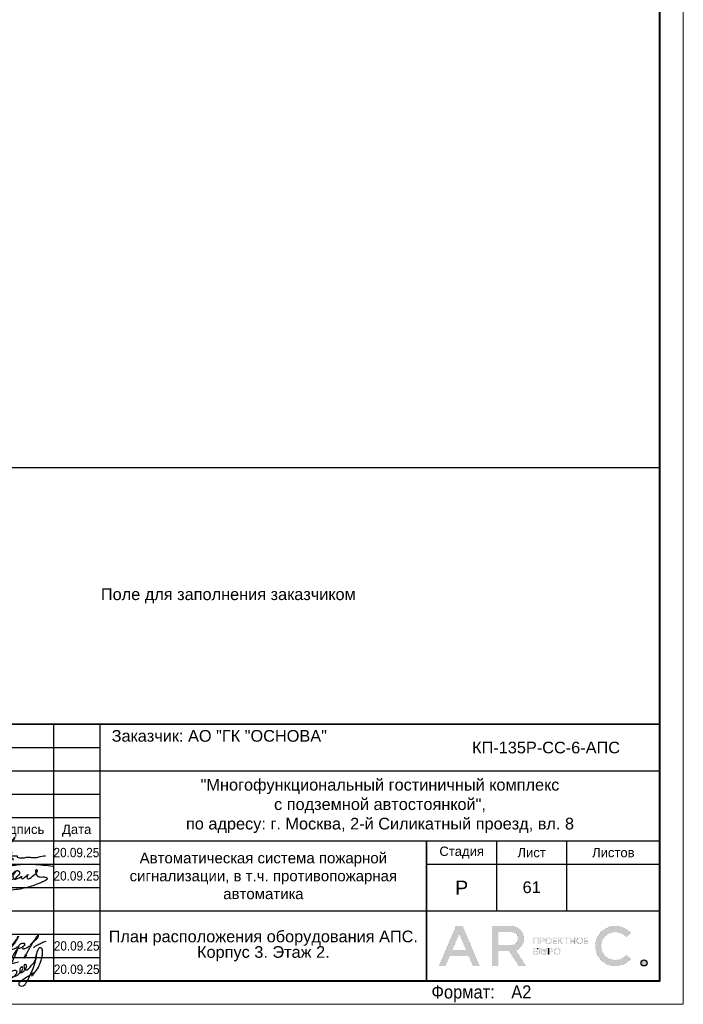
# Model space of a CAD drawing. Header units: millimetres. Extents: x -195178 to 1761886, y 140622 to 301105.
# Tile 10 of 131: x -26170 to -11948, y 182305 to 203401. Entities that reach past the tile are written whole.
import ezdxf
from ezdxf.enums import TextEntityAlignment as Align

# ---------------------------------------------------------------- set-up
doc = ezdxf.new("R2010")
doc.units = ezdxf.units.MM
doc.layers.get('Defpoints').update_dxf_attribs({"color": 252})
for name, color, linetype, lineweight in [('DB CP Оформление', 7, 'Continuous', 25), ('Охрана входов', 252, 'Continuous', 30), ('Рамка', 7, 'Continuous', 18)]:
    doc.layers.add(name, color=color, linetype=linetype, lineweight=lineweight)
doc.layers.add('DB CP Подписи', color=7, linetype='Continuous', lineweight=25, true_color=0x0a45f5)
doc.layers.add('Автоматика', color=1, linetype='Continuous')
doc.layers.add('формат', color=250, linetype='Continuous')
doc.styles.add('Arial', font='arial.ttf', dxfattribs={"width": 0.9, "height": 699.9999999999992})
doc.styles.add('CP.Text', font='arial.ttf')
doc.styles.add('CP.Text дата', font='arial.ttf', dxfattribs={"width": 0.9})

# ---------------------------------------------------------------- blocks, each defined once
blk = doc.blocks.new('*U29')
at = {"color": 0, "lineweight": 0}
blk.add_lwpolyline([(-594, 4.393872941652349e-15), (6.661338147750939e-14, 6.661338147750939e-14), (3.331937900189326e-14, 420.0000000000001), (-594.0000000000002, 420.0000000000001)], close=True, dxfattribs=at)
at = {"lineweight": 40}
blk.add_lwpolyline([(-574, 5.000000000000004), (-4.999999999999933, 5.000000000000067), (-4.999999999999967, 415.0000000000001), (-574.0000000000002, 415.0000000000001)], close=True, dxfattribs=at)
at = {"style": 'Arial', "width": 0.9}
blk.add_text('Формат:', height=2.8, dxfattribs=at).set_placement((-53.97311837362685, 1.250000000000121))
at = {"style": 'Arial', "width": 0.9, "flags": 8}
blk.add_attdef('FORMAT', (-36.87188609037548, 1.257088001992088), '', height=2.8, dxfattribs=at)
blk = doc.blocks.new('Попов')
at = {"layer": 'DB CP Подписи', "color": 160, "true_color": 0x0a45f5}
for points in [[(7.394956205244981, 7.032094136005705), (4.284556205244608, 0.8400941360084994), (3.982156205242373, 0.4944941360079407), (3.665356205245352, 0.2583778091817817), (3.190156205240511, 0.09837780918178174), (2.801356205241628, 0.2064941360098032), (2.509696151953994, 0.451294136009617), (2.383756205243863, 0.7680941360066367), (2.429696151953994, 0.9984941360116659), (2.62855620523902, 1.243294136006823), (3.319756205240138, 1.603294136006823), (3.895756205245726, 1.848094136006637), (4.370956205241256, 1.992094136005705), (4.918156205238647, 1.992094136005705)], [(7.394956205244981, 7.032094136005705), (6.962956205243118, 6.427294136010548), (4.918156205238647, 1.992094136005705)], [(8.094156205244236, 0.03369413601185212), (8.828556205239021, 0.5520941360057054), (9.980556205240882, 1.272094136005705), (10.85895620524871, 1.761694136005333), (10.41255620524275, 1.084894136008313), (11.57895620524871, 2.611294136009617), (12.16935620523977, 3.84969413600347), (12.471756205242, 4.713694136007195), (12.629696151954, 5.419294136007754), (12.689696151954, 6.2400941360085), (12.54375620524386, 6.945694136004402), (12.34215620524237, 7.075294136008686), (12.03975620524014, 7.075294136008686), (11.64969615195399, 6.6000941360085), (11.379696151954, 5.779294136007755), (11.21895620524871, 4.728094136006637), (10.72935620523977, 3.014494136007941), (9.418956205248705, 0.0336941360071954)], [(5.979696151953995, 4.069175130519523), (4.859696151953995, -0.1216221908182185), (5.311356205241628, 0.624094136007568), (5.311356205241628, 0.8688941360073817), (5.624396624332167, 1.697142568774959), (6.247356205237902, 2.150494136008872), (6.650556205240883, 2.323294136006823), (6.909756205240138, 2.323294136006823), (7.125756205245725, 2.150494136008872), (7.125756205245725, 1.747294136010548), (6.82335620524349, 1.243294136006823), (6.333756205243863, 0.7968941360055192), (5.714556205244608, 0.5088941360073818), (5.412156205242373, 0.5952941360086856), (5.49855620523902, 1.286494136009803), (5.817585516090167, 1.879286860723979), (5.714556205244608, 1.286494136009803), (5.829756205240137, 0.9552941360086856), (6.146556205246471, 0.8832941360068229), (6.794556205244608, 1.012894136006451), (7.528956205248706, 1.459294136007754), (8.119356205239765, 2.064094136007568), (8.407356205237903, 2.510494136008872), (8.407356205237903, 2.899294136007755), (8.320956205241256, 3.028894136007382), (8.090556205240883, 2.956894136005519), (7.816956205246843, 2.366494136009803), (7.816956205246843, 1.963294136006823), (7.989756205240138, 1.776094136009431), (8.364156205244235, 1.891294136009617), (8.82495620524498, 2.323294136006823), (9.055356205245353, 2.697694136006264), (9.271356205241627, 3.302494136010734), (9.012156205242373, 3.561694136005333), (8.882556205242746, 3.561694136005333), (8.709696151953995, 3.3600941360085), (8.709696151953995, 2.978377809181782), (9.039696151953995, 2.408377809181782), (10.349696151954, 3.378377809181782), (11.11969615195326, 4.410259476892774), (11.27818451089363, 5.133235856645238), (11.35539592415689, 5.654323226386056), (11.38831620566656, 5.819447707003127), (11.35539592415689, 5.654323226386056)], [(3.521356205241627, 2.971294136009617), (3.294445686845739, 2.859738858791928), (4.789696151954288, 2.859738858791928)], [(3.521356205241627, 2.971294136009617), (4.126156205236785, 3.244894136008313), (4.932556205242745, 3.475294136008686), (6.444556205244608, 3.835294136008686), (7.495756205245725, 4.080094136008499)], [(1.534156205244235, 0.8688941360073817), (1.303756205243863, 1.041694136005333), (1.217356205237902, 1.214494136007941), (1.447756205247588, 1.416094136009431), (2.038156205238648, 1.603294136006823), (2.815756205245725, 1.761694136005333), (3.506956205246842, 1.876894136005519), (4.357209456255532, 1.989153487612), (4.918156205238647, 1.992094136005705)]]:
    blk.add_spline(points, degree=3, dxfattribs=at)
at = {"layer": 'DB CP Подписи'}
blk.add_spline([(8.094156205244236, 0.03369413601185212), (7.791756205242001, -0.2544480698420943), (7.618956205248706, -0.4847058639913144), (7.618956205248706, -0.8015058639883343), (7.950156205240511, -1.060705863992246), (8.569356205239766, -1.060705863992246), (8.943756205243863, -0.7583058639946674), (9.116556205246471, -0.4991058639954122), (9.418956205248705, 0.0336941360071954)], degree=3, dxfattribs=at)
blk = doc.blocks.new('A$Cf51998ab')
at = {"layer": 'DB CP Подписи'}
for points in [[(2.024743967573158, 7.175397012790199), (0.02474396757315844, 3.175397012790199), (2.524743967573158, 0.1753970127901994), (9.524743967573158, 6.675397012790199), (17.02474396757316, 19.1753970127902), (23.52474396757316, 28.6753970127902), (29.02474396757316, 35.6753970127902), (35.52474396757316, 43.6753970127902), (36.52474396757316, 44.6753970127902), (30.02474396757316, 30.6753970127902), (28.52474396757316, 26.1753970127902), (28.52474396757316, 25.1753970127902), (31.52474396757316, 26.6753970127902), (36.02474396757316, 30.1753970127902), (43.52474396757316, 36.1753970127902), (45.52474396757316, 39.1753970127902), (47.52474396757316, 42.6753970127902), (47.52474396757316, 43.1753970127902), (48.02474396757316, 44.1753970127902), (40.52474396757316, 31.1753970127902), (37.52474396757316, 25.6753970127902), (40.52474396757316, 25.1753970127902), (47.02474396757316, 28.6753970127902), (47.52474396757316, 29.1753970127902)], [(66.52474396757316, 31.6753970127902), (75.02474396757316, 39.1753970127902), (79.02474396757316, 43.6753970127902), (79.52474396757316, 46.6753970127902), (75.02474396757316, 41.6753970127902), (69.02474396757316, 32.6753970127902), (61.02474396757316, 18.6753970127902), (57.02474396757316, 11.6753970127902), (61.52474396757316, 15.6753970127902)], [(57.52474396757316, 34.1753970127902), (54.52474396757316, 34.1753970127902), (50.02474396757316, 31.1753970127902), (49.52474396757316, 26.1753970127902), (54.02474396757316, 27.6753970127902), (56.02474396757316, 29.1753970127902), (58.02474396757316, 33.1753970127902), (57.52474396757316, 34.1753970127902)], [(59.02474396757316, 30.6753970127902), (55.49455854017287, 28.71229258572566), (55.52474396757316, 25.6753970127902), (57.52474396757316, 25.6753970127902), (62.02474396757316, 27.6753970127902), (65.02474396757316, 29.6753970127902), (65.52474396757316, 30.1753970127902)], [(71.80259313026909, 27.23596012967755), (75.18207571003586, 30.02247973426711), (81.43411698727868, 33.40007838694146), (87.77064376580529, 36.27103771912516), (91.06563812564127, 37.45319772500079)]]:
    blk.add_spline(points, degree=3, dxfattribs=at)
blk = doc.blocks.new('Лого')
at = {"layer": 'DB CP Оформление'}
h = blk.add_hatch(color=0, dxfattribs=at)
edge = h.paths.add_edge_path()
edge.add_line((-3.149615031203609, 491.8564630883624), (-2.145539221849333, 491.0307320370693))
edge.add_arc((-5.466713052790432, 493.7619962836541), 4.300000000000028, 39.43316774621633, 320.5668322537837, ccw=False)
edge.add_line((-2.145539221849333, 496.4932605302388), (-3.149615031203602, 495.6675294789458))
edge.add_arc((-5.466713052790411, 493.7619962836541), 3.000000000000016, 39.43316774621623, 320.5668322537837)
edge = h.paths.add_edge_path()
edge.add_arc((0.7039796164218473, 490.1453402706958), 0.65, 0, 360)
h.paths.add_polyline_path([(-38.91856638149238, 496.3972109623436), (-37.43639440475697, 492.9290438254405), (-40.40073835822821, 492.9290438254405)], flags=16)
edge = h.paths.add_edge_path(flags=16)
edge.add_line((-30.56831019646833, 493.9825875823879), (-27.63778042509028, 493.9825875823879))
edge.add_arc((-27.63778042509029, 495.2825875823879), 1.299999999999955, 270.0000000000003, 360.0000000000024)
edge.add_line((-26.33778042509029, 495.2825875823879), (-26.33778042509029, 495.4512324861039))
edge.add_arc((-27.63778042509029, 495.4512324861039), 1.300000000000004, 359.9999999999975, 449.9999999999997)
edge.add_line((-27.63778042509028, 496.7512324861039), (-30.56831019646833, 496.7512324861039))
edge.add_line((-30.56831019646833, 496.7512324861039), (-30.56831019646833, 493.9825875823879))
h.paths.add_polyline_path([(-35.9689509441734, 489.4953402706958), (-36.88082038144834, 491.6290438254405), (-40.956312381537, 491.6290438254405), (-41.8681818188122, 489.4953402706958), (-43.28192242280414, 489.4953402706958), (-39.6254366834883, 498.0512324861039), (-38.21169607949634, 498.0512324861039), (-34.55521034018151, 489.4953402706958)])
edge = h.paths.add_edge_path()
edge.add_line((-30.56831019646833, 489.4953402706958), (-31.86831019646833, 489.4953402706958))
edge.add_line((-31.86831019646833, 489.4953402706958), (-31.86831019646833, 498.0512324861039))
edge.add_line((-31.86831019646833, 498.0512324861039), (-27.63778042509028, 498.0512324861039))
edge.add_arc((-27.63778042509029, 495.4512324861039), 2.600000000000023, 0, 89.99999999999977, ccw=False)
edge.add_line((-25.03778042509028, 495.4512324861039), (-25.03778042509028, 495.2825875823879))
edge.add_arc((-27.63778042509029, 495.2825875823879), 2.600000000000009, -70.23716168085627, 0, ccw=False)
edge.add_line((-26.75864866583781, 492.8357268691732), (-24.6131234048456, 489.4953402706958))
edge.add_line((-24.6131234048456, 489.4953402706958), (-26.15818166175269, 489.4953402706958))
edge.add_line((-26.15818166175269, 489.4953402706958), (-28.20534579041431, 492.6825875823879))
edge.add_line((-28.20534579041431, 492.6825875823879), (-30.56831019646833, 492.6825875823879))
edge.add_line((-30.56831019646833, 492.6825875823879), (-30.56831019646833, 489.4953402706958))
edge = h.paths.add_edge_path(flags=16)
edge.add_line((-21.27053753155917, 492.6928723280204), (-21.27053753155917, 492.5228723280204))
edge.add_arc((-20.82053753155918, 492.5228723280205), 0.4499999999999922, 180.0000000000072, 270.0000000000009)
edge.add_line((-20.82053753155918, 492.0728723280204), (-20.69150461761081, 492.0728723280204))
edge.add_arc((-20.6915046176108, 492.5228723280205), 0.4500000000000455, 269.9999999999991, 359.9999999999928)
edge.add_line((-20.24150461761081, 492.5228723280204), (-20.24150461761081, 492.6928723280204))
edge.add_arc((-20.69150461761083, 492.6928723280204), 0.4500000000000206, 0, 89.99999999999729)
edge.add_line((-20.69150461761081, 493.1428723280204), (-20.82053753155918, 493.1428723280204))
edge.add_arc((-20.82053753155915, 492.6928723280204), 0.4500000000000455, 90.00000000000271, 180)
edge = h.paths.add_edge_path(flags=17)
edge.add_line((-21.62964566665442, 491.9228723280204), (-21.62964566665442, 492.5328723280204))
edge.add_line((-21.62964566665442, 492.5328723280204), (-21.45053753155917, 492.5328723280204))
edge.add_line((-21.45053753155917, 492.5328723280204), (-21.45053753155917, 492.5228723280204))
edge.add_arc((-20.85053753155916, 492.5228723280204), 0.6000000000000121, 180, 269.999999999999)
edge.add_line((-20.85053753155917, 491.9228723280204), (-20.66150461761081, 491.9228723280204))
edge.add_arc((-20.66150461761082, 492.5228723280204), 0.6000000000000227, 270.000000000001, 360)
edge.add_line((-20.06150461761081, 492.5228723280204), (-20.06150461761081, 492.6928723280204))
edge.add_arc((-20.66150461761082, 492.6928723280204), 0.6000000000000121, 0, 89.99999999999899)
edge.add_line((-20.66150461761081, 493.2928723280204), (-20.85053753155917, 493.2928723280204))
edge.add_arc((-20.85053753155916, 492.6928723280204), 0.6000000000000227, 90.00000000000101, 180)
edge.add_line((-21.45053753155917, 492.6928723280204), (-21.45053753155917, 492.6828723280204))
edge.add_line((-21.45053753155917, 492.6828723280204), (-21.62964566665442, 492.6828723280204))
edge.add_line((-21.62964566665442, 492.6828723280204), (-21.62964566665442, 493.2928723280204))
edge.add_line((-21.62964566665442, 493.2928723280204), (-21.80964566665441, 493.2928723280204))
edge.add_line((-21.80964566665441, 493.2928723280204), (-21.80964566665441, 491.9228723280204))
edge.add_line((-21.80964566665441, 491.9228723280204), (-21.62964566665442, 491.9228723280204))
edge = h.paths.add_edge_path(flags=16)
edge.add_line((-18.44160413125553, 492.6928723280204), (-18.44160413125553, 492.5228723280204))
edge.add_arc((-17.99160413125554, 492.5228723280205), 0.4499999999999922, 180.0000000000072, 270.0000000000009)
edge.add_line((-17.99160413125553, 492.0728723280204), (-17.86257121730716, 492.0728723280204))
edge.add_arc((-17.86257121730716, 492.5228723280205), 0.4500000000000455, 269.9999999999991, 359.9999999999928)
edge.add_line((-17.41257121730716, 492.5228723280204), (-17.41257121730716, 492.6928723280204))
edge.add_arc((-17.86257121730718, 492.6928723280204), 0.4500000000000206, 0, 89.99999999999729)
edge.add_line((-17.86257121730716, 493.1428723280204), (-17.99160413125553, 493.1428723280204))
edge.add_arc((-17.99160413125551, 492.6928723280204), 0.4500000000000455, 90.00000000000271, 180)
edge = h.paths.add_edge_path()
edge.add_line((-18.62160413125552, 492.6928723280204), (-18.62160413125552, 492.5228723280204))
edge.add_arc((-18.02160413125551, 492.5228723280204), 0.6000000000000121, 180, 269.999999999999)
edge.add_line((-18.02160413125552, 491.9228723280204), (-17.83257121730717, 491.9228723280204))
edge.add_arc((-17.83257121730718, 492.5228723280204), 0.6000000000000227, 270.000000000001, 360)
edge.add_line((-17.23257121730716, 492.5228723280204), (-17.23257121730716, 492.6928723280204))
edge.add_arc((-17.83257121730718, 492.6928723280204), 0.6000000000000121, 0, 89.99999999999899)
edge.add_line((-17.83257121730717, 493.2928723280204), (-18.02160413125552, 493.2928723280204))
edge.add_arc((-18.02160413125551, 492.6928723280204), 0.6000000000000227, 90.00000000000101, 180)
edge = h.paths.add_edge_path(flags=16)
edge.add_line((-13.61226025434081, 494.9777851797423), (-13.61226025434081, 494.8077851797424))
edge.add_arc((-13.16226025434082, 494.8077851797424), 0.4499999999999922, 180.0000000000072, 270.0000000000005)
edge.add_line((-13.16226025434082, 494.3577851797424), (-13.03322734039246, 494.3577851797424))
edge.add_arc((-13.03322734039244, 494.8077851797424), 0.4500000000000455, 269.9999999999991, 359.9999999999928)
edge.add_line((-12.58322734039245, 494.8077851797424), (-12.58322734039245, 494.9777851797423))
edge.add_arc((-13.03322734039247, 494.9777851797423), 0.4500000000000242, 0, 89.99999999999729)
edge.add_line((-13.03322734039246, 495.4277851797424), (-13.16226025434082, 495.4277851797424))
edge.add_arc((-13.16226025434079, 494.9777851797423), 0.4500000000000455, 90.00000000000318, 180)
edge = h.paths.add_edge_path()
edge.add_line((-13.79226025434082, 494.9777851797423), (-13.79226025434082, 494.8077851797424))
edge.add_arc((-13.19226025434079, 494.8077851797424), 0.6000000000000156, 180, 269.9999999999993)
edge.add_line((-13.19226025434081, 494.2077851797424), (-13.00322734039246, 494.2077851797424))
edge.add_arc((-13.00322734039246, 494.8077851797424), 0.6000000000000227, 270.000000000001, 360)
edge.add_line((-12.40322734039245, 494.8077851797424), (-12.40322734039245, 494.9777851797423))
edge.add_arc((-13.00322734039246, 494.9777851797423), 0.6000000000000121, 0, 89.99999999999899)
edge.add_line((-13.00322734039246, 495.5777851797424), (-13.19226025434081, 495.5777851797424))
edge.add_arc((-13.19226025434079, 494.9777851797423), 0.6000000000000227, 90.00000000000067, 180)
edge = h.paths.add_edge_path(flags=16)
edge.add_line((-20.28705089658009, 494.9777851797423), (-20.28705089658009, 494.8077851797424))
edge.add_arc((-19.8370508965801, 494.8077851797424), 0.4499999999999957, 180.0000000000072, 270.0000000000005)
edge.add_line((-19.83705089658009, 494.3577851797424), (-19.70801798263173, 494.3577851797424))
edge.add_arc((-19.70801798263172, 494.8077851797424), 0.4500000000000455, 269.9999999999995, 359.9999999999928)
edge.add_line((-19.25801798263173, 494.8077851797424), (-19.25801798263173, 494.9777851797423))
edge.add_arc((-19.70801798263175, 494.9777851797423), 0.4500000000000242, 0, 89.99999999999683)
edge.add_line((-19.70801798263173, 495.4277851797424), (-19.83705089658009, 495.4277851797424))
edge.add_arc((-19.83705089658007, 494.9777851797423), 0.4500000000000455, 90.00000000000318, 180)
edge = h.paths.add_edge_path()
edge.add_line((-20.46705089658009, 494.9777851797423), (-20.46705089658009, 494.8077851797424))
edge.add_arc((-19.86705089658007, 494.8077851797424), 0.6000000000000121, 180, 269.999999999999)
edge.add_line((-19.86705089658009, 494.2077851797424), (-19.67801798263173, 494.2077851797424))
edge.add_arc((-19.67801798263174, 494.8077851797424), 0.6000000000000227, 270.000000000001, 360)
edge.add_line((-19.07801798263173, 494.8077851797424), (-19.07801798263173, 494.9777851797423))
edge.add_arc((-19.67801798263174, 494.9777851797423), 0.6000000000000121, 0, 89.99999999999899)
edge.add_line((-19.67801798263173, 495.5777851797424), (-19.86705089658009, 495.5777851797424))
edge.add_arc((-19.86705089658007, 494.9777851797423), 0.6000000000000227, 90.00000000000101, 180)
edge = h.paths.add_edge_path(flags=16)
edge.add_arc((-19.22667760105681, 492.7878723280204), 0.1800000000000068, 270.0000000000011, 360)
edge.add_line((-19.04667760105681, 492.7878723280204), (-19.0466776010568, 492.9328723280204))
edge.add_arc((-19.22667760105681, 492.9328723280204), 0.1800000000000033, 0, 89.99999999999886)
edge.add_line((-19.2266776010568, 493.1128723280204), (-19.63443714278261, 493.1128723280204))
edge.add_line((-19.63443714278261, 493.1128723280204), (-19.6344371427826, 492.6078723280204))
edge.add_line((-19.6344371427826, 492.6078723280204), (-19.22667760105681, 492.6078723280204))
edge = h.paths.add_edge_path()
edge.add_line((-19.63443714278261, 491.9228723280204), (-19.81443714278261, 491.9228723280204))
edge.add_line((-19.81443714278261, 491.9228723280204), (-19.81443714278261, 493.2928723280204))
edge.add_line((-19.81443714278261, 493.2928723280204), (-19.2266776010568, 493.2928723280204))
edge.add_arc((-19.2266776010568, 492.9328723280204), 0.3600000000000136, 0, 89.99999999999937, ccw=False)
edge.add_line((-18.8666776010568, 492.9328723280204), (-18.86667760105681, 492.7878723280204))
edge.add_arc((-19.22667760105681, 492.7878723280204), 0.3600000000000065, -89.99999999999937, 0, ccw=False)
edge.add_line((-19.22667760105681, 492.4278723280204), (-19.63443714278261, 492.4278723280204))
edge.add_line((-19.63443714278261, 492.4278723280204), (-19.63443714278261, 491.9228723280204))
edge = h.paths.add_edge_path(flags=16)
edge.add_line((-22.41432519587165, 492.0728723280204), (-22.81592550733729, 492.0728723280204))
edge.add_line((-22.81592550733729, 492.0728723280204), (-22.81592550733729, 492.5700955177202))
edge.add_line((-22.81592550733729, 492.5700955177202), (-22.41432519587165, 492.5700955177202))
edge.add_arc((-22.41432519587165, 492.3900955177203), 0.17999999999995, -1.807620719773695e-11, 89.99999999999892, ccw=False)
edge.add_line((-22.23432519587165, 492.3900955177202), (-22.23432519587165, 492.2528723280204))
edge.add_arc((-22.41432519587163, 492.2528723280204), 0.1799999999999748, -90.00000000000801, 0, ccw=False)
h.paths.add_polyline_path([(-16.95626591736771, 495.5777851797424), (-17.51223811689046, 494.9677851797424), (-17.55459530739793, 494.9677851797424), (-17.55459530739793, 495.5777851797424), (-17.73459530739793, 495.5777851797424), (-17.73459530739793, 494.2077851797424), (-17.55459530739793, 494.2077851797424), (-17.55459530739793, 494.8177851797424), (-17.47826675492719, 494.8177851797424), (-16.92229455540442, 494.2077851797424), (-16.67874821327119, 494.2077851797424), (-17.32006333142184, 494.9114214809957), (-16.71271957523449, 495.5777851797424)])
edge = h.paths.add_edge_path()
edge.add_line((-22.10894538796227, 493.1128723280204), (-22.8159255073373, 493.1128723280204))
edge.add_line((-22.8159255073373, 493.1128723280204), (-22.81592550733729, 492.7200955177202))
edge.add_line((-22.81592550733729, 492.7200955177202), (-22.41432519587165, 492.7200955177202))
edge.add_arc((-22.41432519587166, 492.3600955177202), 0.3600000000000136, 0, 89.99999999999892, ccw=False)
edge.add_line((-22.05432519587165, 492.3600955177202), (-22.05432519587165, 492.2828723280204))
edge.add_arc((-22.41432519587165, 492.2828723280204), 0.3600000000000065, -89.99999999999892, 0, ccw=False)
edge.add_line((-22.41432519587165, 491.9228723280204), (-23.01592550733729, 491.9228723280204))
edge.add_line((-23.01592550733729, 491.9228723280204), (-23.01592550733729, 493.2928723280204))
edge.add_line((-23.01592550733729, 493.2928723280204), (-22.10894538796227, 493.2928723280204))
edge.add_line((-22.10894538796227, 493.2928723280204), (-22.10894538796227, 493.1128723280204))
h.paths.add_polyline_path([(-15.99401623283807, 495.3977851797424), (-16.45775531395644, 495.3977851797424), (-16.45775531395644, 495.5777851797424), (-15.35027715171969, 495.5777851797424), (-15.35027715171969, 495.3977851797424), (-15.81401623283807, 495.3977851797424), (-15.81401623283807, 494.2077851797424), (-15.99401623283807, 494.2077851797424)])
h.paths.add_polyline_path([(-14.219327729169, 494.9827851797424), (-14.219327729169, 495.5777851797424), (-14.039327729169, 495.5777851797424), (-14.039327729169, 494.2077851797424), (-14.219327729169, 494.2077851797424), (-14.219327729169, 494.8027851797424), (-14.92320967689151, 494.8027851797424), (-14.92320967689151, 494.2077851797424), (-15.10320967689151, 494.2077851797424), (-15.10320967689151, 495.5777851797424), (-14.92320967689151, 495.5777851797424), (-14.92320967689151, 494.9827851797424)])
h.paths.add_polyline_path([(-11.97615986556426, 494.8027851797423), (-11.97615986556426, 494.3877851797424), (-11.30687213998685, 494.3877851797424), (-11.30687213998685, 494.2077851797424), (-12.15615986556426, 494.2077851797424), (-12.15615986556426, 495.5777851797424), (-11.30687213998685, 495.5777851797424), (-11.30687213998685, 495.3977851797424), (-11.97615986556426, 495.3977851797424), (-11.97615986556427, 494.9827851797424), (-11.34484040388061, 494.9827851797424), (-11.34484040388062, 494.8027851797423)])
edge = h.paths.add_edge_path(flags=16)
edge.add_arc((-21.07411837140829, 495.0727851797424), 0.1800000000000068, 270.0000000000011, 360)
edge.add_line((-20.89411837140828, 495.0727851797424), (-20.89411837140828, 495.2177851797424))
edge.add_arc((-21.07411837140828, 495.2177851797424), 0.1800000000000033, 0, 89.99999999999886)
edge.add_line((-21.07411837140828, 495.3977851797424), (-21.48187791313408, 495.3977851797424))
edge.add_line((-21.48187791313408, 495.3977851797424), (-21.48187791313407, 494.8927851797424))
edge.add_line((-21.48187791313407, 494.8927851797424), (-21.07411837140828, 494.8927851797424))
h.paths.add_polyline_path([(-22.81592550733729, 494.2077851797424), (-23.01592550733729, 494.2077851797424), (-23.01592550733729, 495.5777851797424), (-21.90894538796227, 495.5777851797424), (-21.90894538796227, 494.2077851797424), (-22.10894538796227, 494.2077851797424), (-22.10894538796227, 495.3977851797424), (-22.81592550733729, 495.3977851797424)])
h.paths.add_polyline_path([(-18.65095050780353, 494.8027851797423), (-18.65095050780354, 494.3877851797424), (-17.98166278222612, 494.3877851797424), (-17.98166278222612, 494.2077851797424), (-18.83095050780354, 494.2077851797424), (-18.83095050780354, 495.5777851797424), (-17.98166278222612, 495.5777851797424), (-17.98166278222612, 495.3977851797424), (-18.65095050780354, 495.3977851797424), (-18.65095050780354, 494.9827851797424), (-18.01963104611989, 494.9827851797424), (-18.01963104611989, 494.8027851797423)])
edge = h.paths.add_edge_path()
edge.add_line((-21.48187791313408, 494.2077851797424), (-21.66187791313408, 494.2077851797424))
edge.add_line((-21.66187791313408, 494.2077851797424), (-21.66187791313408, 495.5777851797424))
edge.add_line((-21.66187791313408, 495.5777851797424), (-21.07411837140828, 495.5777851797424))
edge.add_arc((-21.07411837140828, 495.2177851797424), 0.3600000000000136, 0, 89.99999999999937, ccw=False)
edge.add_line((-20.71411837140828, 495.2177851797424), (-20.71411837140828, 495.0727851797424))
edge.add_arc((-21.07411837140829, 495.0727851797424), 0.3600000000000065, -89.99999999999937, 0, ccw=False)
edge.add_line((-21.07411837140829, 494.7127851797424), (-21.48187791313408, 494.7127851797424))
edge.add_line((-21.48187791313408, 494.7127851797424), (-21.48187791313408, 494.2077851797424))
edge = h.paths.add_edge_path()
edge.add_line((-19.81443714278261, 493.2928723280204), (-19.81443714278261, 491.9228723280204))
edge.add_line((-22.10894538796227, 493.2928723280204), (-22.10894538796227, 493.1128723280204))
at = {"layer": 'DB CP Оформление', "color": 0}
for p, q in [((-22.10894538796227, 493.2928723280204), (-22.10894538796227, 493.1128723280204)), ((-19.81443714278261, 493.2928723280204), (-19.81443714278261, 491.9228723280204))]:
    blk.add_line(p, q, dxfattribs=at)
at = {"layer": 'DB CP Оформление', "color": 0, "const_width": 0.01}
for points in [[(-35.9689509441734, 489.4953402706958), (-36.88082038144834, 491.6290438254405), (-40.956312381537, 491.6290438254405), (-41.8681818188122, 489.4953402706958), (-43.28192242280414, 489.4953402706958), (-39.6254366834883, 498.0512324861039), (-38.21169607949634, 498.0512324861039), (-34.55521034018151, 489.4953402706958)], [(-38.91856638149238, 496.3972109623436), (-37.43639440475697, 492.9290438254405), (-40.40073835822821, 492.9290438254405)], [(-22.81592550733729, 494.2077851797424), (-23.01592550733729, 494.2077851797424), (-23.01592550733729, 495.5777851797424), (-21.90894538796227, 495.5777851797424), (-21.90894538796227, 494.2077851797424), (-22.10894538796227, 494.2077851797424), (-22.10894538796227, 495.3977851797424), (-22.81592550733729, 495.3977851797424)], [(-18.65095050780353, 494.8027851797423), (-18.65095050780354, 494.3877851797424), (-17.98166278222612, 494.3877851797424), (-17.98166278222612, 494.2077851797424), (-18.83095050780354, 494.2077851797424), (-18.83095050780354, 495.5777851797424), (-17.98166278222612, 495.5777851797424), (-17.98166278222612, 495.3977851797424), (-18.65095050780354, 495.3977851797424), (-18.65095050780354, 494.9827851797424), (-18.01963104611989, 494.9827851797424), (-18.01963104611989, 494.8027851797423)], [(-16.95626591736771, 495.5777851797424), (-17.51223811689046, 494.9677851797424), (-17.55459530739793, 494.9677851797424), (-17.55459530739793, 495.5777851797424), (-17.73459530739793, 495.5777851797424), (-17.73459530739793, 494.2077851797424), (-17.55459530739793, 494.2077851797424), (-17.55459530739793, 494.8177851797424), (-17.47826675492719, 494.8177851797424), (-16.92229455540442, 494.2077851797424), (-16.67874821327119, 494.2077851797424), (-17.32006333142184, 494.9114214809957), (-16.71271957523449, 495.5777851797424)], [(-15.99401623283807, 495.3977851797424), (-16.45775531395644, 495.3977851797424), (-16.45775531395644, 495.5777851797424), (-15.35027715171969, 495.5777851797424), (-15.35027715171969, 495.3977851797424), (-15.81401623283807, 495.3977851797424), (-15.81401623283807, 494.2077851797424), (-15.99401623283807, 494.2077851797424)], [(-14.219327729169, 494.9827851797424), (-14.219327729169, 495.5777851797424), (-14.039327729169, 495.5777851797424), (-14.039327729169, 494.2077851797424), (-14.219327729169, 494.2077851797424), (-14.219327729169, 494.8027851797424), (-14.92320967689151, 494.8027851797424), (-14.92320967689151, 494.2077851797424), (-15.10320967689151, 494.2077851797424), (-15.10320967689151, 495.5777851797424), (-14.92320967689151, 495.5777851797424), (-14.92320967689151, 494.9827851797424)], [(-11.97615986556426, 494.8027851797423), (-11.97615986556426, 494.3877851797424), (-11.30687213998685, 494.3877851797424), (-11.30687213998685, 494.2077851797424), (-12.15615986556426, 494.2077851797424), (-12.15615986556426, 495.5777851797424), (-11.30687213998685, 495.5777851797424), (-11.30687213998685, 495.3977851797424), (-11.97615986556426, 495.3977851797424), (-11.97615986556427, 494.9827851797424), (-11.34484040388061, 494.9827851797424), (-11.34484040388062, 494.8027851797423)]]:
    blk.add_lwpolyline(points, close=True, dxfattribs=at)
for points in [[(-30.56831019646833, 489.4953402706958), (-31.86831019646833, 489.4953402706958), (-31.86831019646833, 498.0512324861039), (-27.63778042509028, 498.0512324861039, -0.414213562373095), (-25.03778042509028, 495.4512324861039), (-25.03778042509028, 495.2825875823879, -0.316436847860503), (-26.75864866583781, 492.8357268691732), (-24.6131234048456, 489.4953402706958), (-26.15818166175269, 489.4953402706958), (-28.20534579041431, 492.6825875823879), (-30.56831019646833, 492.6825875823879)], [(-3.149615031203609, 491.8564630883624), (-2.145539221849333, 491.0307320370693, -2.790346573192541), (-2.145539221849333, 496.4932605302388), (-3.149615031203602, 495.6675294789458, 2.790346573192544)], [(-30.56831019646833, 493.9825875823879), (-27.63778042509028, 493.9825875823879, 0.414213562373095), (-26.33778042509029, 495.2825875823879), (-26.33778042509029, 495.4512324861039, 0.414213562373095), (-27.63778042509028, 496.7512324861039), (-30.56831019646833, 496.7512324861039)], [(-21.48187791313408, 494.2077851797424), (-21.66187791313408, 494.2077851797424), (-21.66187791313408, 495.5777851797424), (-21.07411837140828, 495.5777851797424, -0.4142135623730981), (-20.71411837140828, 495.2177851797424), (-20.71411837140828, 495.0727851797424, -0.4142135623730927), (-21.07411837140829, 494.7127851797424), (-21.48187791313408, 494.7127851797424)], [(-21.07411837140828, 494.8927851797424, 0.4142135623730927), (-20.89411837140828, 495.0727851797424), (-20.89411837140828, 495.2177851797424, 0.4142135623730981), (-21.07411837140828, 495.3977851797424), (-21.48187791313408, 495.3977851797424), (-21.48187791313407, 494.8927851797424)], [(-20.46705089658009, 494.9777851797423), (-20.46705089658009, 494.8077851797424, 0.414213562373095), (-19.86705089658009, 494.2077851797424), (-19.67801798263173, 494.2077851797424, 0.414213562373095), (-19.07801798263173, 494.8077851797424), (-19.07801798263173, 494.9777851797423, 0.414213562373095), (-19.67801798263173, 495.5777851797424), (-19.86705089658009, 495.5777851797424, 0.414213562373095)], [(-20.28705089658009, 494.9777851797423), (-20.28705089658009, 494.8077851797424, 0.414213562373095), (-19.83705089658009, 494.3577851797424), (-19.70801798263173, 494.3577851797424, 0.414213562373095), (-19.25801798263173, 494.8077851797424), (-19.25801798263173, 494.9777851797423, 0.414213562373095), (-19.70801798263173, 495.4277851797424), (-19.83705089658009, 495.4277851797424, 0.414213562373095)], [(-13.79226025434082, 494.9777851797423), (-13.79226025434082, 494.8077851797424, 0.414213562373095), (-13.19226025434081, 494.2077851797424), (-13.00322734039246, 494.2077851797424, 0.414213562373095), (-12.40322734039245, 494.8077851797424), (-12.40322734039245, 494.9777851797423, 0.414213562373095), (-13.00322734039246, 495.5777851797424), (-13.19226025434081, 495.5777851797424, 0.414213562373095)], [(-13.61226025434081, 494.9777851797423), (-13.61226025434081, 494.8077851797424, 0.414213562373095), (-13.16226025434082, 494.3577851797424), (-13.03322734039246, 494.3577851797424, 0.414213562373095), (-12.58322734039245, 494.8077851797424), (-12.58322734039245, 494.9777851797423, 0.414213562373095), (-13.03322734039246, 495.4277851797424), (-13.16226025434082, 495.4277851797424, 0.414213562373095)], [(-22.10894538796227, 493.1128723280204), (-22.8159255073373, 493.1128723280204), (-22.81592550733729, 492.7200955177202), (-22.41432519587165, 492.7200955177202, -0.4142135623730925), (-22.05432519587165, 492.3600955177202), (-22.05432519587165, 492.2828723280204, -0.4142135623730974), (-22.41432519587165, 491.9228723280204), (-23.01592550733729, 491.9228723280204), (-23.01592550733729, 493.2928723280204), (-22.10894538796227, 493.2928723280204)], [(-22.41432519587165, 492.0728723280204), (-22.81592550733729, 492.0728723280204), (-22.81592550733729, 492.5700955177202), (-22.41432519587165, 492.5700955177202, -0.4142135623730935), (-22.23432519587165, 492.3900955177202), (-22.23432519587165, 492.2528723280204, -0.4142135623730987)], [(-21.62964566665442, 491.9228723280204), (-21.62964566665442, 492.5328723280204), (-21.45053753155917, 492.5328723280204), (-21.45053753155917, 492.5228723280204, 0.414213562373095), (-20.85053753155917, 491.9228723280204), (-20.66150461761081, 491.9228723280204, 0.414213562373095), (-20.06150461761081, 492.5228723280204), (-20.06150461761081, 492.6928723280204, 0.414213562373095), (-20.66150461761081, 493.2928723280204), (-20.85053753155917, 493.2928723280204, 0.414213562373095), (-21.45053753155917, 492.6928723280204), (-21.45053753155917, 492.6828723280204), (-21.62964566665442, 492.6828723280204), (-21.62964566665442, 493.2928723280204), (-21.80964566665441, 493.2928723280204), (-21.80964566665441, 491.9228723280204)], [(-21.27053753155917, 492.6928723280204), (-21.27053753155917, 492.5228723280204, 0.414213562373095), (-20.82053753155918, 492.0728723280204), (-20.69150461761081, 492.0728723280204, 0.414213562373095), (-20.24150461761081, 492.5228723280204), (-20.24150461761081, 492.6928723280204, 0.414213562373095), (-20.69150461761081, 493.1428723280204), (-20.82053753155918, 493.1428723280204, 0.414213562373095)], [(-19.63443714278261, 491.9228723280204), (-19.81443714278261, 491.9228723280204), (-19.81443714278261, 493.2928723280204), (-19.2266776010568, 493.2928723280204, -0.4142135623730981), (-18.8666776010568, 492.9328723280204), (-18.86667760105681, 492.7878723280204, -0.4142135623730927), (-19.22667760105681, 492.4278723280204), (-19.63443714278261, 492.4278723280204)], [(-19.22667760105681, 492.6078723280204, 0.4142135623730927), (-19.04667760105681, 492.7878723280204), (-19.0466776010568, 492.9328723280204, 0.4142135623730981), (-19.2266776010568, 493.1128723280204), (-19.63443714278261, 493.1128723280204), (-19.6344371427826, 492.6078723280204)], [(-18.62160413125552, 492.6928723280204), (-18.62160413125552, 492.5228723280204, 0.414213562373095), (-18.02160413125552, 491.9228723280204), (-17.83257121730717, 491.9228723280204, 0.414213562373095), (-17.23257121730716, 492.5228723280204), (-17.23257121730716, 492.6928723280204, 0.414213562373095), (-17.83257121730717, 493.2928723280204), (-18.02160413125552, 493.2928723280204, 0.414213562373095)], [(-18.44160413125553, 492.6928723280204), (-18.44160413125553, 492.5228723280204, 0.414213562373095), (-17.99160413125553, 492.0728723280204), (-17.86257121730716, 492.0728723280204, 0.414213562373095), (-17.41257121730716, 492.5228723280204), (-17.41257121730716, 492.6928723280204, 0.414213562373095), (-17.86257121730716, 493.1428723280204), (-17.99160413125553, 493.1428723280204, 0.414213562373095)]]:
    blk.add_lwpolyline(points, format="xyb", close=True, dxfattribs=at)
at = {"layer": 'DB CP Оформление', "color": 0}
blk.add_circle((0.7039796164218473, 490.1453402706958), 0.65, dxfattribs=at)
at = {"layer": 'Defpoints', "color": 0}
blk.add_lwpolyline([(-45.89650028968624, 501.2732863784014), (4.103499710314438, 501.2732863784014), (4.103499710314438, 486.2732863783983), (-45.89650028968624, 486.2732863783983)], close=True, dxfattribs=at)
blk = doc.blocks.new('A$C5BE547C8')
at = {"layer": 'DB CP Подписи', "color": 160, "true_color": 0x0a45f5}
for points in [[(12.77064067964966, 273.4620631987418), (54.9465189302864, 284.4855278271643), (94.154754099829, 355.2698806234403), (190.2780455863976, 461.4464249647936), (197.8667517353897, 439.9583000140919)], [(553.6754189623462, 292.4671654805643), (541.1363445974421, 294.8536106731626), (543.5881781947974, 221.3447915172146), (618.3679039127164, 188.8783703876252), (688.8570107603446, 181.5274854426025), (702.341915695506, 169.2760206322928), (655.1448083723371, 128.8461685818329), (445.8771119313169, 43.72502877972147), (210.5232081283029, -1.356840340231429), (25.1820216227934, -2.336883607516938), (-119.9528827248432, 30.00445333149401), (-207.229957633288, 105.4676031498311), (-226.8427679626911, 202.491644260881), (-177.8107121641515, 263.2541753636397), (-54.24994114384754, 301.4757719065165), (189.9297362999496, 360.2782164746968), (498.8316938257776, 377.9189649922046), (787.0024744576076, 349.3846527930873)], [(-36.17550682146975, 134.4371501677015), (61.71678818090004, 412.4869762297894)], [(240.4512582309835, 278.160545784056), (216.6761126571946, 242.9138925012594), (193.0570860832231, 200.9501308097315), (214.3763311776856, 163.8837520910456), (260.4151262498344, 165.1061032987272), (324.2741268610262, 195.7046833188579), (317.2758679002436, 178.2197674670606), (323.3993369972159, 165.9803596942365), (371.5122399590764, 186.0879841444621), (421.3747226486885, 228.0517155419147), (401.2547955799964, 186.9622102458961), (414.3764636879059, 162.4833644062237), (464.2389463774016, 183.4652452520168), (539.4700353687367, 247.2851138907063), (556.5207641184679, 274.5734312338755), (553.6754189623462, 292.4671654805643)], [(12.77064067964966, 273.4620631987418), (53.68175455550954, 259.2054039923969), (47.35787273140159, 207.3811667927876), (60.00563637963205, 173.2529950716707), (97.94904722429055, 183.3650324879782)], [(97.94904722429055, 183.3650324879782), (177.0679458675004, 224.8184770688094), (161.8986921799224, 163.5096667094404), (207.1457470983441, 161.4226177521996), (266.314922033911, 204.5548820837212), (296.9437179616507, 255.3396693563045), (253.785020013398, 280.3842265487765), (197.7158576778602, 243.8061435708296), (177.076149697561, 224.897245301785)]]:
    blk.add_spline(points, degree=3, dxfattribs=at)
blk = doc.blocks.new('Никачалов')
blk.add_lwpolyline([(-307.2528087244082, -10.52482762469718), (-266.7209943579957, -10.52482762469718), (-217.2917009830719, 12.19796214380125), (-151.053767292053, 56.65713122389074), (-104.5903002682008, 97.1639252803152), (-42.3079472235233, 148.5397506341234), (-2.762450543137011, 181.1417946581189), (25.90605847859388, 213.7455219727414), (43.7010164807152, 235.4819012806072), (55.56432182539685, 255.2404097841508), (61.49597449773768, 269.0720390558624), (48.64291482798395, 267.0958515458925), (20.96416013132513, 227.5771512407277), (-26.48906123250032, 171.2625404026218), (-43.29770154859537, 147.551656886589), (-106.566372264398, 73.45304175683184), (-171.8145516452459, 1.330614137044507), (-320.1058683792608, -151.8054015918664), (-406.1148320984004, -241.7118334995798), (-487.1818974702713, -312.8461673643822), (-518.8162328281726, -343.4720238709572), (-528.703466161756, -345.4482113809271), (-526.7239574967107, -334.5808633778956), (-516.8401608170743, -316.7968590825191), (-494.0998678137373, -283.2067213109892), (-477.294664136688, -261.4703420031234), (-435.7730954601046, -217.0111729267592), (-400.1831794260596, -188.3598206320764), (-362.6171914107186, -168.6013121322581), (-318.1297963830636, -150.8173078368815), (-234.0969046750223, -118.213580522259), (-154.0195936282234, -90.55032198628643), (-5.728276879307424, -52.01971543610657), (-125.3510846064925, -134.0213973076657), (-130.2929829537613, -133.0333035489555), (-128.316910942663, -131.0571160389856), (-95.39726961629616, -111.8204287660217), (-59.85203000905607, -95.76348443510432), (-27.71938084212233, -87.49177623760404), (-25.77080201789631, -90.41229184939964), (-29.66795968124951, -102.5757764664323), (-30.15252690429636, -110.3610126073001), (-29.17995580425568, -115.7122051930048), (-24.3102270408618, -121.0650810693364), (-17.49535610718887, -123.4974413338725), (-8.24390245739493, -125.9314848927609), (2.468126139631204, -127.3909010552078), (14.15272583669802, -127.3909010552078), (101.7906602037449, -127.3909010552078), (105.0348549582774, -129.2711407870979), (104.8664592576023, -152.815378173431), (110.9218312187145, -158.3651994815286), (128.4246742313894, -163.9133375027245), (156.4780234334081, -166.202617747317), (264.0107071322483, -165.9518068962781), (307.6251938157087, -158.1497378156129), (346.3905716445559, -151.961947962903), (383.8122205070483, -151.961947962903), (403.5351374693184, -158.7119581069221), (436.9152894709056, -161.67118948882), (526.11689822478, -161.927050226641), (598.5373598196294, -138.5208429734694), (676.6111056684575, -125.8742528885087), (713.761259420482, -126.4129070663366)])
blk = doc.blocks.new('ауацуа')
at = {"layer": 'DB CP Оформление'}
for p, q in [((-901444.4389830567, -47611.55045884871), (-882944.4389830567, -47611.55045884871)), ((-901444.4389830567, -53111.55045884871), (-901444.4389830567, -47611.55045884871)), ((-900444.4389830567, -47611.55045884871), (-900444.4389830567, -50111.55045884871)), ((-899444.4389830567, -47611.55045884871), (-899444.4389830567, -53111.55045884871)), ((-898444.4389830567, -47611.55045884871), (-898444.4389830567, -50111.55045884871)), ((-897444.4389830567, -47611.55045884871), (-897444.4389830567, -53111.55045884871)), ((-895944.4389830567, -47611.55045884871), (-895944.4389830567, -53111.55045884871)), ((-894944.4389830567, -53111.55045884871), (-894944.4389830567, -47612.58197722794)), ((-901444.4389830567, -48111.55045884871), (-894944.4389830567, -48111.55045884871)), ((-901444.4389830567, -48611.55045884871), (-894944.4389830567, -48611.55045884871)), ((-894944.4389830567, -48611.55045884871), (-882944.4389830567, -48611.55045884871)), ((-901444.4389830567, -49111.55045884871), (-894944.4389830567, -49111.55045884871)), ((-901444.4389830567, -49611.55045884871), (-894944.4389830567, -49611.55045884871)), ((-901444.4389830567, -50111.55045884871), (-882944.4389830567, -50111.55045884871)), ((-887944.4389830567, -53111.55045884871), (-887944.4389830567, -50111.55045884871)), ((-887944.4389830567, -50111.55045884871), (-887944.4389830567, -53111.55045884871)), ((-886444.4389830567, -50111.55045884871), (-886444.4389830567, -51611.55045884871)), ((-884944.4389830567, -50111.55045884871), (-884944.4389830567, -51611.55045884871)), ((-901444.4389830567, -50611.55045884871), (-894944.4389830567, -50611.55045884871)), ((-887944.4389830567, -50611.55045884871), (-882944.4389830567, -50611.55045884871)), ((-901444.4389830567, -51111.55045884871), (-894944.4389830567, -51111.55045884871)), ((-901444.4389830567, -51611.55045884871), (-894944.4389830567, -51611.55045884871)), ((-894944.4389830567, -51611.55045884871), (-882944.4389830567, -51611.55045884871)), ((-901444.4389830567, -52111.55045884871), (-894944.4389830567, -52111.55045884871)), ((-901444.4389830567, -52611.55045884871), (-894944.4389830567, -52611.55045884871)), ((-901444.4389830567, -53111.55045884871), (-882944.4389830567, -53111.55045884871))]:
    blk.add_line(p, q, dxfattribs=at)
at = {"layer": 'DB CP Оформление', "ltscale": 100}
blk.add_line((-882944.4389830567, -53111.55045884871), (-882944.4389830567, -47611.55045884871), dxfattribs=at)
at = {"layer": 'DB CP Оформление'}
blk.add_lwpolyline([(-887944.4389830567, -51611.55045884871), (-882944.4389830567, -51611.55045884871), (-882944.4389830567, -53111.55045884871), (-887944.4389830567, -53111.55045884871)], close=True, dxfattribs=at)
at = {"layer": 'DB CP Оформление', "color": 0, "xscale": 100, "yscale": 100, "zscale": 100}
blk.add_blockref('Лого', (-883354.7889540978, -101738.8790966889), dxfattribs=at)
at = {"layer": 'DB CP Подписи'}
blk.add_blockref('Никачалов', (-896824.2117446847, -50303.85781468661), dxfattribs=at)
at = {"layer": 'DB CP Подписи', "color": 160, "true_color": 0x0a45f5, "xscale": 1.445624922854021, "yscale": 1.445624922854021, "zscale": 1.445624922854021}
blk.add_blockref('A$C5BE547C8', (-897091.0831624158, -51157.1531102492), dxfattribs=at)
at = {"layer": 'DB CP Подписи'}
for name, p, xscale, yscale, zscale in [('A$Cf51998ab', (-897379.3541802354, -52782.28930560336), 14.0625, 14.0625, 14.0625), ('Попов', (-897444.4389830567, -53111.55045884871), 100, 100, 100)]:
    blk.add_blockref(name, p, dxfattribs=dict(at, xscale=xscale, yscale=yscale, zscale=zscale))
at = {"layer": 'DB CP Оформление', "style": 'CP.Text'}
for s, p in [('Изм.', (-900944.4389830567, -49861.55045884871)), ('Кол.уч.', (-899944.4389830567, -49861.55045884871)), ('Лист', (-898944.4389830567, -49861.55045884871)), ('№док.', (-897944.4389830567, -49861.55045884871)), ('Подпись', (-896694.4389830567, -49861.55045884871)), ('Дата', (-895444.4389830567, -49861.55045884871))]:
    blk.add_text(s, height=200, dxfattribs=at).set_placement(p, align=Align.MIDDLE_CENTER)
at = {"layer": 'DB CP Оформление'}
for s, insert, char_height, width, attachment_point, style in [('\\pxi1,t1;Заказчик: АО "ГК "ОСНОВА"', (-894944.4389830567, -47861.55045884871), 250, 8500, 4, 'CP.Text'), ('КП-135Р-СС-6-АПС', (-886970.4668877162, -48111.55045884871), 250, 3500.000000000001, 4, 'CP.Text'), ('"Многофункциональный гостиничный комплекс ^Jс подземной автостоянкой", \\Pпо адресу: г. Москва, 2-й Силикатный проезд, вл. 8', (-888944.4389830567, -49361.55045884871), 250, 12000, 5, 'CP.Text'), (' Разработал', (-901444.4389830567, -50361.55045884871), 200, 1999.999999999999, 4, 'CP.Text'), (' Никачалов', (-899444.4389830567, -50361.55045884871), 200, 1999.999999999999, 4, 'CP.Text'), ('20.09.25', (-895450.4190462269, -50361.55045884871), 200, 1000, 5, 'CP.Text дата'), ('\\pxl0.2375,r0.2375;Автоматическая система пожарной сигнализации, в т.ч. противопожарная автоматика', (-891444.4389830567, -50861.55045884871), 230, 6999.999999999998, 5, 'CP.Text'), ('Стадия', (-887194.4389830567, -50361.55045884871), 200, 1499.999999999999, 5, 'CP.Text'), ('Лист', (-885694.4389830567, -50361.55045884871), 200, 1499.999999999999, 5, 'CP.Text'), ('Листов', (-883944.4389830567, -50361.55045884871), 200, 2000, 5, 'CP.Text'), (' Проверил', (-901444.4389830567, -50861.55045884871), 200, 1999.999999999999, 4, 'CP.Text'), (' Комлев', (-899444.4389830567, -50861.55045884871), 200, 1999.999999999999, 4, 'CP.Text'), ('20.09.25', (-895450.4190462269, -50861.55045884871), 200, 1000, 5, 'CP.Text дата'), ('Р', (-887194.4389830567, -51111.55045884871), 300, 1499.999999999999, 5, 'CP.Text'), (' Н. контр.', (-901444.4389830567, -52361.55045884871), 200, 1999.999999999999, 4, 'CP.Text'), (' Малиновская', (-899444.4389830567, -52361.55045884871), 200, 1999.999999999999, 4, 'CP.Text'), ('20.09.25', (-895444.4389830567, -52361.55045884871), 200, 1000, 5, 'CP.Text дата'), (' ГИП', (-901444.4389830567, -52861.55045884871), 200, 1999.999999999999, 4, 'CP.Text'), (' Попов', (-899444.4389830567, -52861.55045884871), 200, 1999.999999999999, 4, 'CP.Text'), ('20.09.25', (-895444.4389830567, -52861.55045884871), 200, 1000, 5, 'CP.Text дата')]:
    blk.add_mtext(s, dxfattribs=dict(at, insert=insert, char_height=char_height, width=width, attachment_point=attachment_point, style=style))

msp = doc.modelspace()

# ---------------------------------------------------------------- linework, layer by layer
at = {"layer": 'Defpoints'}
msp.add_line((-30948.25045504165, 193804.7842184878), (-12448.25045504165, 193804.7842184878), dxfattribs=at)
at = {"layer": 'Defpoints', "color": 0, "lineweight": 18, "ltscale": 0.008333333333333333}
msp.add_line((-23545.06072452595, 188297.0952578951), (-12448.25031340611, 188297.0952578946), dxfattribs=at)
at = {"layer": 'Defpoints'}
for points in [[(-30948.25031340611, 193804.7841227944), (-12448.25031340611, 193804.7841227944), (-12448.25031340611, 188304.7841228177), (-30948.25031340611, 188304.7841228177)], [(-30948.25031340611, 188304.7841228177), (-12448.25031340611, 188304.7841228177), (-12448.25031340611, 182804.784122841), (-30948.25031340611, 182804.784122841)]]:
    msp.add_lwpolyline(points, close=True, dxfattribs=at)
at = {"layer": 'Охрана входов', "color": 0, "lineweight": 18, "ltscale": 0.008333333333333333}
msp.add_line((-12448.25031340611, 190033.0945672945), (-12448.24908621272, 188297.0952578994), dxfattribs=at)
at = {"layer": 'Рамка'}
for p in [(-12448.25031340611, 188304.784122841), (-30948.25031340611, 182804.784122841)]:
    msp.add_line(p, (-12448.25031340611, 182804.784122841), dxfattribs=at)
msp.add_lwpolyline([(-69348.25031340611, 182804.784122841), (-12448.25031340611, 182804.784122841), (-12448.25031340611, 223804.784122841), (-69348.25031340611, 223804.784122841)], close=True, dxfattribs=at)

# ---------------------------------------------------------------- block references
msp.add_blockref('ауацуа', (870496.1886696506, 235916.3345816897))
at = {"layer": 'формат', "xscale": 100, "yscale": 100, "zscale": 100}
msp.add_blockref('*U29', (-11948.25031340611, 182304.784122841), dxfattribs=at).add_auto_attribs({'FORMAT': 'А2'})

# ---------------------------------------------------------------- texts
at = {"layer": 'Defpoints', "insert": (-21698.25038422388, 191054.784170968), "char_height": 250, "width": 18500, "attachment_point": 5, "style": 'CP.Text'}
msp.add_mtext('\\pxl0.2375,r0.2375;Поле для заполнения заказчиком', dxfattribs=at)
at = {"layer": 'Автоматика', "color": 7, "insert": (-20948.25031342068, 183554.7841228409), "char_height": 250, "width": 6999.999999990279, "attachment_point": 5, "line_spacing_factor": 0.8, "style": 'CP.Text'}
msp.add_mtext('\\pxqc;План расположения оборудования АПС.\\PКорпус 3. Этаж 2. ', dxfattribs=at)
at = {"layer": 'Рамка', "style": 'CP.Text'}
msp.add_text('61', height=250, dxfattribs=at).set_placement((-15197.63892719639, 184813.1578994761), align=Align.MIDDLE_CENTER)

doc.saveas('drawing.dxf')
